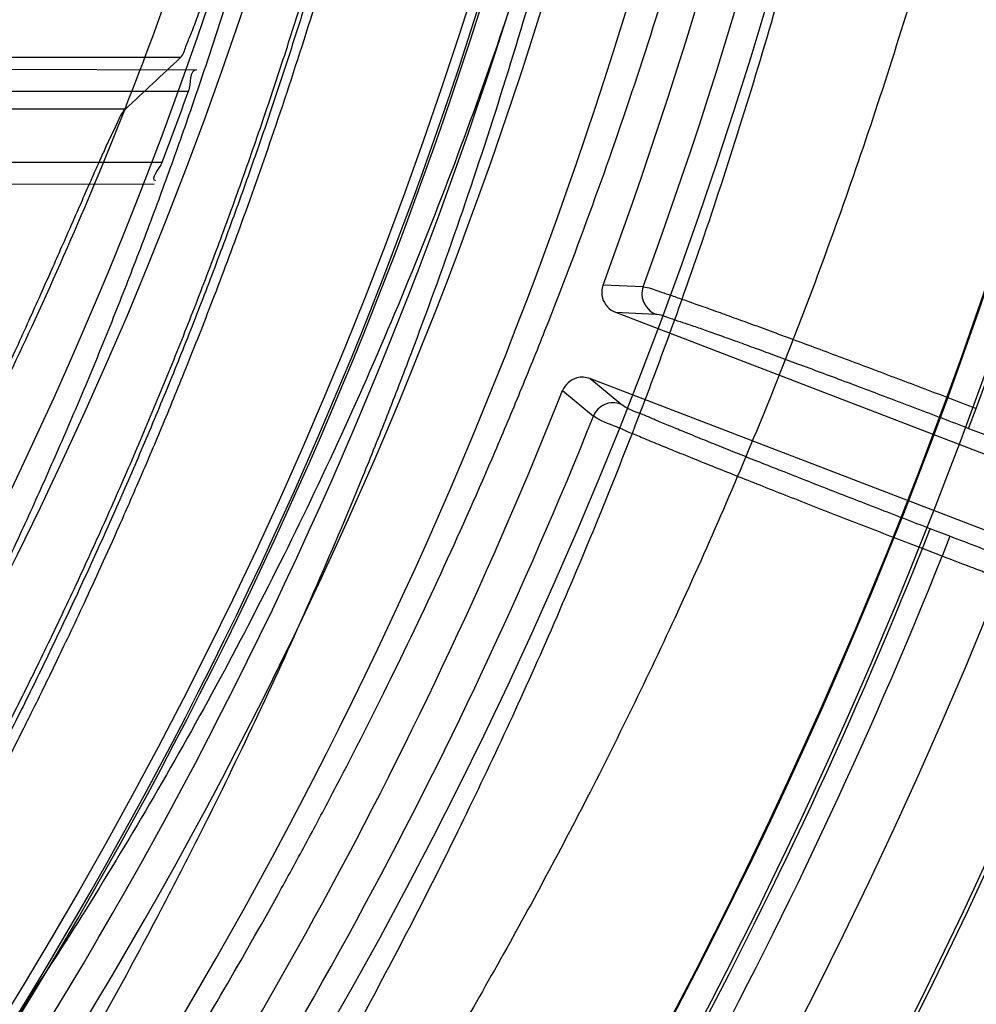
# Model space of a CAD drawing. Header units: millimetres. Extents: x 0 to 297, y 0 to 210.
# Tile 87 of 256: x 147.7783 to 147.8456, y 92.7098 to 92.7791. Entities that reach past the tile are written whole.
import ezdxf

# ---------------------------------------------------------------- set-up
doc = ezdxf.new("R2010")
doc.units = ezdxf.units.MM
doc.header["$LTSCALE"] = 16.335
doc.layers.get('0').update_dxf_attribs({"linetype": 'CONTINUOUS'})
for name, color, linetype in [('01_GLOBAL', 7, 'CONTINUOUS'), ('INTFCLR_1', 7, 'CONTINUOUS'), ('INTFCLR_144815', 7, 'CONTINUOUS')]:
    doc.layers.add(name, color=color, linetype=linetype)

msp = doc.modelspace()

# ---------------------------------------------------------------- linework, layer by layer
at = {"color": 7, "linetype": 'Continuous'}
msp.add_circle((148.2308034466, 92.1164639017), 1.9, dxfattribs=at)
at = {"color": 9, "linetype": 'Continuous'}
msp.add_arc((148.2308034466, 92.1164639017), 1.8756493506, 92.9674534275, 177.0325465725, dxfattribs=at)
at = {"layer": '01_GLOBAL', "color": 7, "linetype": 'Continuous'}
msp.add_circle((148.2308034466, 92.1164639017), 1.925, dxfattribs=at)
at = {"layer": 'INTFCLR_1', "color": 9, "linetype": 'Continuous'}
for p, q in [((147.7457520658, 92.7757656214), (147.7907252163, 92.7756086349)), ((147.7458847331, 92.7741036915), (147.7901661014, 92.7741036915)), ((147.7436930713, 92.76910369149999), (147.788314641, 92.76910369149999)), ((147.7420777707, 92.7674289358), (147.7877554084, 92.76758838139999))]:
    msp.add_line(p, q, dxfattribs=at)
at = {"layer": 'INTFCLR_1', "color": 6, "linetype": 'Continuous'}
for centre, radius, start, end in [((147.5056636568, 92.8766036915), 0.3017258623, 270, 90.00000002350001), ((147.5056636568, 92.8766036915), 0.2867456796, 270, 90.00000002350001), ((147.5056858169, 92.87660169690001), 0.3023819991, 339.1756644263, 340.1859514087)]:
    msp.add_arc(centre, radius, start, end, dxfattribs=at)
for points, knots in [([(147.7024190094, 93.0916036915), (147.7018087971, 93.0916036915), (147.7029114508, 93.08950324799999), (147.7038583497, 93.08834455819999), (147.7054058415, 93.0863113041), (147.7073153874, 93.0840115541), (147.7097564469, 93.0810765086), (147.7126098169, 93.0776680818), (147.7156703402, 93.073960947), (147.7186923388, 93.0702356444), (147.721505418, 93.0666872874), (147.7240879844, 93.06335701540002), (147.7264364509, 93.0602594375), (147.7285589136, 93.05739951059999), (147.7304701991, 93.0547707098), (147.7321890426, 93.05236174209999), (147.7337330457, 93.05015870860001), (147.7351142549, 93.0481557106), (147.7363481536, 93.04633959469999), (147.7374498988, 93.04469533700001), (147.7384368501, 93.0432038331), (147.7393145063, 93.04186262), (147.740301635, 93.0403384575), (147.7413416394, 93.03871140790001), (147.7424164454, 93.0370044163), (147.7434051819, 93.03541431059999), (147.7444675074, 93.0336832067), (147.7454727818, 93.0320194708), (147.7463989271, 93.0304656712), (147.7472040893, 93.0291000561), (147.7480924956, 93.0275744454), (147.7490691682, 93.0258742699), (147.7501439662, 93.02397450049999), (147.7513258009, 93.02184928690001), (147.7526254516, 93.0194658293), (147.7540567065, 93.016782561), (147.7556293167, 93.01375936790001), (147.7573520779, 93.0103498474), (147.7592357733, 93.0064972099), (147.7612959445, 93.00212210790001), (147.7635459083, 92.9971289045), (147.7659975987, 92.99139551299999), (147.7686600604, 92.9847751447), (147.771540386, 92.9770580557), (147.7745995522, 92.96806700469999), (147.7776353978, 92.9580497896), (147.7804347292, 92.9474285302), (147.7828479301, 92.9366846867), (147.7848548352, 92.9259114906), (147.7864550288, 92.91515159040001), (147.7876568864, 92.9044033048), (147.7884643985, 92.8936919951), (147.7888848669, 92.883007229), (147.788923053, 92.8723658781), (147.7885832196, 92.8617581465), (147.7878679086, 92.85118540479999), (147.7867790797, 92.8406561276), (147.7853146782, 92.8301491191), (147.7834744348, 92.81967840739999), (147.7812492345, 92.80922126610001), (147.7786373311, 92.7987909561), (147.7756726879, 92.7885321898), (147.7725298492, 92.77894344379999), (147.7694333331, 92.7704309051), (147.7665578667, 92.7631606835), (147.763914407, 92.756913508), (147.7614912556, 92.751504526), (147.7592772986, 92.74679278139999), (147.7572566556, 92.7426627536), (147.7554148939, 92.7390284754), (147.7537381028, 92.7358200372), (147.7522167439, 92.7329849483), (147.7508394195, 92.7304773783), (147.7495919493, 92.72825221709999), (147.7484619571, 92.7262722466), (147.7474378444, 92.724505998), (147.7465123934, 92.7229325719), (147.7456788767, 92.7215330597), (147.7447260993, 92.71995062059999), (147.7436842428, 92.71824390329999), (147.7424549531, 92.71626272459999), (147.7413949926, 92.7145809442), (147.7404087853, 92.71303704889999), (147.7395314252, 92.7116777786), (147.7385421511, 92.7101629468), (147.7374297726, 92.7084808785), (147.7361816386, 92.706620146), (147.7347816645, 92.7045655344), (147.7332139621, 92.7023025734), (147.7314607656, 92.69981828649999), (147.7295082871, 92.69710583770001), (147.7273377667, 92.6941536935), (147.7249300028, 92.69095159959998), (147.7222786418, 92.6875081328), (147.7193828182, 92.6838337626), (147.7162651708, 92.67997262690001), (147.7130841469, 92.6761093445), (147.7101062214, 92.67254834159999), (147.7075479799, 92.66947614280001), (147.7055504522, 92.6670757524), (147.7039276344, 92.6649548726), (147.7029496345, 92.6637602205), (147.7017963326, 92.66160369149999), (147.7024190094, 92.66160369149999)], [0, 0, 0, 0, 0.0038604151, 0.0075016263, 0.0124785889, 0.0188917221, 0.0268498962, 0.0364677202, 0.04706947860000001, 0.0572444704, 0.0668187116, 0.0757144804, 0.08390538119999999, 0.0914099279, 0.098245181, 0.1044667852, 0.1101313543, 0.1152642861, 0.1198589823, 0.1240215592, 0.1277856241, 0.1311734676, 0.1341617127, 0.1392736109, 0.1433897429, 0.1469230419, 0.1511192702, 0.1562389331, 0.1592204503, 0.1625628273, 0.1662680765, 0.1703891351, 0.1749670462, 0.1800766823, 0.185772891, 0.1921413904, 0.1993155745, 0.2073310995, 0.2163076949, 0.2264451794, 0.2379233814, 0.250953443, 0.2658909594, 0.2830621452, 0.3030578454, 0.3259639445, 0.3492662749, 0.372530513, 0.3956109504, 0.4185782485, 0.4413347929, 0.4640172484, 0.48651927, 0.5089682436, 0.5313242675, 0.553647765, 0.5759939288, 0.5982772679, 0.6207473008, 0.6432362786, 0.6658996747, 0.6887559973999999, 0.7107777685, 0.7297237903, 0.7460531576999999, 0.7602331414, 0.7726347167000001, 0.7835467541, 0.7931663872, 0.8017211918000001, 0.8093215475, 0.8160683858, 0.8220758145, 0.8274205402, 0.8322066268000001, 0.8364980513, 0.8403368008, 0.8437547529, 0.8468031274, 0.8520223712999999, 0.8564046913, 0.8615533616, 0.8645986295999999, 0.8679945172, 0.8717882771, 0.8760445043, 0.8807522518, 0.8859628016, 0.8917731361, 0.8981681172, 0.9051985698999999, 0.9129160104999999, 0.9213486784, 0.9305434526, 0.9404096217, 0.9509435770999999, 0.9619432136, 0.9720502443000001, 0.9803711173, 0.9870628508, 0.9922716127, 0.99606073, 1, 1, 1, 1]), ([(147.7024190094, 92.66160369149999), (147.7031143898, 92.66160369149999), (147.7043203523, 92.6624163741), (147.7061744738, 92.6635325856), (147.7083002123, 92.66507723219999), (147.710928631, 92.6670898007), (147.7140582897, 92.6696593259), (147.7175074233, 92.6726544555), (147.7210070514, 92.6758564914), (147.724310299, 92.6790215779), (147.7273371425, 92.6820373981), (147.7300923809, 92.6848835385), (147.7325889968, 92.6875456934), (147.7348455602, 92.6900206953), (147.7368773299, 92.69230773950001), (147.7387011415, 92.69440843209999), (147.7403405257, 92.6963368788), (147.7418089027, 92.69809721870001), (147.74312239, 92.69969855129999), (147.7442950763, 92.7011505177), (147.7453447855, 92.7024683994), (147.7462981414, 92.7036803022), (147.7472372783, 92.7048876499), (147.7482377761, 92.70618954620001), (147.7492999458, 92.7075906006), (147.7503509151, 92.70899661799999), (147.7513832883, 92.71039607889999), (147.7524574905, 92.7118722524), (147.7536466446, 92.7135309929), (147.7549757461, 92.71541616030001), (147.7564609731, 92.7175638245), (147.7581179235, 92.7200131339), (147.7599603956, 92.72280467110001), (147.7620026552, 92.725988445), (147.7642665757, 92.7296344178), (147.7667734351, 92.73382309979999), (147.7695429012, 92.73865281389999), (147.7725956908, 92.7442536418), (147.7759494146, 92.7507780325), (147.7796263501, 92.7584542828), (147.7835547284, 92.7673916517), (147.7874822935, 92.777309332), (147.7911546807, 92.7877658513), (147.7944163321, 92.7983650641), (147.7972390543, 92.8090034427), (147.7996322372, 92.81966957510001), (147.8015947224, 92.830307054), (147.8031423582, 92.84094476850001), (147.8042785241, 92.8515373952), (147.8050140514, 92.86210180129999), (147.805355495, 92.8726275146), (147.8053083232, 92.8831163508), (147.8048760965, 92.8935745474), (147.8040611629, 92.9039954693), (147.8028633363, 92.9143835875), (147.8012816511, 92.9247373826), (147.799316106, 92.935041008), (147.7969588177, 92.94531754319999), (147.7942058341, 92.9555541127), (147.7910435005, 92.9657625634), (147.7874805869, 92.97589100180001), (147.7836594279, 92.98555735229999), (147.7798256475, 92.9943126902), (147.7762354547, 93.0018480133), (147.7729615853, 93.0082575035), (147.7699846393, 93.0137592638), (147.767284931, 93.01850609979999), (147.7648405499, 93.0226260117), (147.7626315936, 93.0262165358), (147.7606351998, 93.029359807), (147.7588346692, 93.032115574), (147.7572125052, 93.0345383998), (147.7557564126, 93.0366668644), (147.7544486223, 93.0385420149), (147.7532796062, 93.0401903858), (147.7522307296, 93.04164776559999), (147.7512884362, 93.0429399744), (147.7503875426, 93.0441606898), (147.749451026, 93.0454152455), (147.7484191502, 93.0467800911), (147.7473563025, 93.048166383), (147.7462900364, 93.04953808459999), (147.7452102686, 93.0509094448), (147.7440251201, 93.0523937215), (147.7427013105, 93.0540257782), (147.7412185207, 93.05582248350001), (147.7395625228, 93.05779146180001), (147.7377136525, 93.05994306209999), (147.7356554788, 93.0622827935), (147.733366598, 93.0648176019), (147.7308303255, 93.0675463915), (147.7280323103, 93.07046241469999), (147.7249547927, 93.0735545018), (147.7215984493, 93.0767954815), (147.7180191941, 93.0800963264), (147.7144644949, 93.08320501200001), (147.7112102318, 93.085894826), (147.7084715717, 93.08800309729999), (147.7062664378, 93.089614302), (147.7043599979, 93.09076625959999), (147.7031273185, 93.0916036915), (147.7024190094, 93.0916036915)], [0, 0, 0, 0, 0.0042187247, 0.0081401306, 0.0133978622, 0.0200459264, 0.0282638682, 0.0379443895, 0.0477615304, 0.05703690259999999, 0.0656973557, 0.0736821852, 0.0810680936, 0.0878383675, 0.0940009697, 0.0996271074, 0.1047154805, 0.1093563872, 0.1135342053, 0.1172803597, 0.1206792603, 0.1237557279, 0.1266349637, 0.1299589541, 0.1337168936, 0.1373013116, 0.1406085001, 0.1442672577, 0.148377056, 0.1529904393, 0.1582606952, 0.164218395, 0.1709303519, 0.1785521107, 0.1871652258, 0.1969659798, 0.2081658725, 0.2209392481, 0.2356613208, 0.2526660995, 0.2725685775, 0.2948769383, 0.3173640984, 0.3397873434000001, 0.3621386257, 0.3841211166, 0.4060891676, 0.4277469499, 0.4493218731, 0.470705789, 0.4919793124, 0.5131981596, 0.5343255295, 0.5554668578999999, 0.5765984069, 0.5977513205, 0.6189954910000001, 0.6402209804, 0.6617015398, 0.6832900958, 0.7050415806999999, 0.7268239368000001, 0.7463339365, 0.7630160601, 0.7774553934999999, 0.7899931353, 0.8009638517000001, 0.8105830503, 0.8190545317, 0.8265380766, 0.8331730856, 0.8390248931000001, 0.8442268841, 0.8488182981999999, 0.8528943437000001, 0.8564866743, 0.8597116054, 0.8625968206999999, 0.8656908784, 0.8692094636, 0.8729771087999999, 0.8762884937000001, 0.879749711, 0.8835661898, 0.8878115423, 0.8924986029, 0.8976989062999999, 0.9034198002, 0.9097088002, 0.9166034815, 0.9241390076, 0.9323094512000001, 0.9411199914, 0.9506041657, 0.9606137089, 0.9706541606, 0.9792553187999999, 0.9862062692, 0.9916647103, 0.9957028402, 1, 1, 1, 1])]:
    msp.add_open_spline(points, degree=3, knots=knots, dxfattribs=at)
at = {"layer": 'INTFCLR_1', "color": 9, "linetype": 'Continuous'}
for points, knots in [([(147.6811764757, 92.6616036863), (147.6810781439, 92.6616036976), (147.6808373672, 92.6616511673), (147.6808497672, 92.6620839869), (147.6811074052, 92.66252928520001), (147.6815528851, 92.66319115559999), (147.6822318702, 92.6640149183), (147.6835407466, 92.6654986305), (147.6855593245, 92.6676144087), (147.6883533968, 92.67047263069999), (147.6928736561, 92.67507601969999), (147.6978811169, 92.68027873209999), (147.7024841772, 92.6852758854), (147.7049756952, 92.68805332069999), (147.7064519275, 92.6897231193), (147.7103658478, 92.69419510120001), (147.7171547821, 92.70234315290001), (147.7265732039, 92.71484082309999), (147.7342592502, 92.7262958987), (147.7391039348, 92.7342592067), (147.7413524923, 92.7381219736), (147.7428653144, 92.74076896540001), (147.7470335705, 92.74827048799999), (147.7534974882, 92.7611245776), (147.7597854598, 92.7761068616), (147.7637211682, 92.7870999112), (147.7655837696, 92.7927940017), (147.7666180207, 92.7961131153), (147.7691666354, 92.8045735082), (147.7729221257, 92.8193173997), (147.7759956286, 92.83708214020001), (147.7773158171, 92.8488648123), (147.7777944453, 92.8543974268), (147.7780778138, 92.8581145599), (147.7786975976, 92.86830028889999), (147.7788639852, 92.8849640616), (147.7776820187, 92.90156740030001), (147.7764527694, 92.9116340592), (147.7759502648, 92.9152888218), (147.7751474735, 92.9207210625), (147.7731505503, 92.93223826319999), (147.7691057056, 92.949481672), (147.7648598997, 92.9628870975), (147.7625223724, 92.96940981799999)], [0, 0, 0, 0, 0.0008731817, 0.001718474, 0.0032338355, 0.0055641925, 0.0087322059, 0.0127298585, 0.0231213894, 0.0346993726, 0.0482226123, 0.08041255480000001, 0.0988155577, 0.1085507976, 0.1135449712, 0.1186069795, 0.1613231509, 0.207686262, 0.2575123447, 0.2837454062, 0.2904461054, 0.2972015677, 0.3108182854, 0.366650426, 0.4248609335, 0.4549769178, 0.4703146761, 0.4780576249, 0.4858477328, 0.5487775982, 0.6130123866, 0.6457680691, 0.6540347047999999, 0.6623246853, 0.6788711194, 0.7446474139, 0.8101273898, 0.8265053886, 0.8346996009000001, 0.8428861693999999, 0.8752668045, 0.9384714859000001, 1, 1, 1, 1]), ([(147.7786398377, 92.7838190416), (147.7762971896, 92.77758353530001), (147.7712466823, 92.7655438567), (147.7639124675, 92.75115066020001), (147.7587756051, 92.74228519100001), (147.7563693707, 92.7383353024), (147.7547696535, 92.73576002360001), (147.7504343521, 92.7289779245), (147.743140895, 92.7185503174), (147.7329609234, 92.7058269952), (147.7242940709, 92.6962590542), (147.7182143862, 92.69012306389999), (147.7148397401, 92.68686264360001), (147.7101283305, 92.68243898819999), (147.704745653, 92.6777121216), (147.6987350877, 92.6728666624), (147.694713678, 92.66980354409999), (147.691566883, 92.667543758), (147.6892555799, 92.66597146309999), (147.6866540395, 92.6642566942), (147.6840672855, 92.6627785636), (147.6817988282, 92.66160361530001), (147.6811764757, 92.6616036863)], [0, 0, 0, 0, 0.1254392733, 0.2455954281, 0.3039386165, 0.3183545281, 0.3326935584, 0.3610298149, 0.4699340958, 0.5721292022, 0.6676979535, 0.7128867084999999, 0.7347758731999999, 0.7560605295, 0.8345894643, 0.86959304, 0.9014329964, 0.9297831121, 0.9425142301, 0.954114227, 0.9882800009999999, 1, 1, 1, 1])]:
    msp.add_open_spline(points, degree=3, knots=knots, dxfattribs=at)
at = {"layer": 'INTFCLR_1', "color": 6, "linetype": 'Continuous'}
for points in [[(147.7907252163, 92.7756086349), (147.7901900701, 92.77561050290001), (147.7903475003, 92.7746071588), (147.7901661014, 92.7741036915)], [(147.788314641, 92.76910369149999), (147.788153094, 92.7686789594), (147.7873824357, 92.7678253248), (147.7878368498, 92.767826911)]]:
    msp.add_open_spline(points, degree=3, dxfattribs=at)
at = {"layer": 'INTFCLR_144815', "color": 9, "linetype": 'Continuous'}
for p, q in [((147.7896034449, 92.77647198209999), (147.7736360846, 92.77647198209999)), ((147.7857226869, 92.7728453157), (147.7696580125, 92.7728453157)), ((147.8221563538, 92.7603329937), (147.8193371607, 92.76045996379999)), ((147.8202073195, 92.7585395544), (147.8230249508, 92.75841629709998)), ((147.8205918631, 92.75207788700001), (147.8184154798, 92.75387165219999)), ((147.8164838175, 92.7530267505), (147.8186638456, 92.7512346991)), ((147.8450703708, 92.75037023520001), (147.8456078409, 92.75177039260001)), ((147.8450703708, 92.75037023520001), (147.8464555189, 92.7498385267)), ((147.8418211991, 92.7419058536), (147.8423586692, 92.743306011)), ((147.8437438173, 92.7427743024), (147.8423586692, 92.743306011)), ((147.8437438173, 92.7427743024), (147.8432063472, 92.7413741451)), ((147.8432063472, 92.7413741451), (147.8418211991, 92.7419058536))]:
    msp.add_line(p, q, dxfattribs=at)
at = {"layer": 'INTFCLR_144815', "color": 6, "linetype": 'Continuous'}
for p, q in [((147.82020732, 92.7585395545), (147.870429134, 92.73926120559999)), ((147.8686372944, 92.7345933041), (147.8184154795, 92.75387165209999))]:
    msp.add_line(p, q, dxfattribs=at)
for radius in [0.3190566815, 0.3040475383]:
    msp.add_circle((147.5056636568, 92.8766036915), radius, dxfattribs=at)
for radius, start, end in [(0.4398395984, 313.9937911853, 154.5150993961), (0.3241269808, 308.490992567, 51.50900743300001), (0.3391361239, 316.9838592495, 43.0161407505), (0.3200091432, 313.9992414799, 46.00075850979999), (0.3344853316, 339.6819480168, 23.3180519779), (0.3599288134, 329.9999999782, 359.9999999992), (0.36, 329.9999999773, 360), (0.375, 330.0000000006, 360), (0.3752583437, 330.0000000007, 360), (0.3344853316, 324.681947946, 338.3180519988), (0.391278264, 324.5878227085, 338.4121772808)]:
    msp.add_arc((147.5056636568, 92.8766036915), radius, start, end, dxfattribs=at)
at = {"layer": 'INTFCLR_144815', "color": 9, "linetype": 'Continuous'}
for centre, radius, start, end in [((147.5056636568, 92.8766036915), 0.4080560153, 292.4997540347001, 54.0964566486), ((147.5056765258, 92.87660676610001), 0.3618850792, 311.2505121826, 48.7494878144), ((147.5056636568, 92.87660369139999), 0.3298406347, 314.0862202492, 45.9137797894), ((147.5056636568, 92.8766036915), 0.3219531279, 313.8592910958, 46.1407088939), ((147.5056636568, 92.8766036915), 0.3198467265, 314.0319604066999, 45.9680396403), ((147.5056636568, 92.8766036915), 0.3636235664, 339.8324937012, 23.1675062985), ((147.5056636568, 92.8766036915), 0.3621400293, 339.8359043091, 23.1640956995), ((147.5056636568, 92.8766036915), 0.3371742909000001, 339.8280604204, 23.1719395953), ((147.5056636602, 92.8766036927), 0.3681108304, 292.4997540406, 16.610836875), ((147.5056636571, 92.87660369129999), 0.3371742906, 324.8280604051, 338.1719396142), ((147.5056636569, 92.87660369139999), 0.3621400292, 324.835904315, 338.1640956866), ((147.5056636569, 92.87660369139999), 0.3636235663, 324.8324936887, 338.1675063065), ((147.5056636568, 92.8766036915), 0.3885893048, 324.7244769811, 338.2755229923)]:
    msp.add_arc(centre, radius, start, end, dxfattribs=at)
at = {"layer": 'INTFCLR_144815', "color": 6, "linetype": 'Continuous'}
msp.add_ellipse((147.5056636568, 93.31737993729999), major_axis=(0, 0.6615004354), ratio=0.7456587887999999, start_param=-2.5377874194, end_param=-2.5281979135, dxfattribs=at)
for points, knots in [([(147.7284687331, 92.65410377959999), (147.7281248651, 92.65411009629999), (147.7284667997, 92.6553861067), (147.7289335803, 92.6559818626), (147.7294381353, 92.656793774), (147.7299269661, 92.65749477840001), (147.7305020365, 92.6583039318), (147.731162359, 92.6592026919), (147.7319099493, 92.66020143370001), (147.7327456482, 92.66130133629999), (147.7336709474, 92.66250732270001), (147.7346879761, 92.6638247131), (147.7357985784, 92.6652591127), (147.7370029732, 92.6668144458), (147.7382990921, 92.66849222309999), (147.7396836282, 92.6702928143), (147.7411548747, 92.6722190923), (147.7427145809, 92.6742789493), (147.7443650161, 92.6764816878), (147.746103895, 92.67883130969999), (147.7479255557, 92.6813277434), (147.749823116, 92.6839695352), (147.7517910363, 92.68675738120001), (147.7538223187, 92.689690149), (147.7559091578, 92.6927656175), (147.7580430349, 92.6959804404), (147.760214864, 92.6993301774), (147.7624151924, 92.7028094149), (147.7646343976, 92.70641190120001), (147.7668628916, 92.71013072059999), (147.7690913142, 92.71395848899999), (147.7713106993, 92.7178875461), (147.7735126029, 92.7219101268), (147.7756891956, 92.72601851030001), (147.7778333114, 92.73020512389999), (147.7799384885, 92.73446266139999), (147.781998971, 92.73878415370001), (147.7840096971, 92.7431630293), (147.785966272, 92.7475931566), (147.7878649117, 92.7520688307), (147.7897023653, 92.75658470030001), (147.7914762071, 92.7611366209), (147.7931808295, 92.76571122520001), (147.7948144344, 92.7703031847), (147.7963777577, 92.7749136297), (147.7978725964, 92.77954824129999), (147.7992992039, 92.7842086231), (147.8006556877, 92.7888890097), (147.801941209, 92.79358669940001), (147.803154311, 92.79829575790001), (147.8042942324, 92.8030117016), (147.8053612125, 92.8077336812), (147.806355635, 92.81246156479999), (147.8072778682, 92.8171953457), (147.8081281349, 92.82193449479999), (147.8089065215, 92.8266777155), (147.8096131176, 92.831423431), (147.8102481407, 92.8361706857), (147.8108118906, 92.84091921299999), (147.8113046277, 92.8456686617), (147.8117265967, 92.8504187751), (147.8120780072, 92.8551692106), (147.8123590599, 92.8599199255), (147.812569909, 92.86467073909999), (147.8127106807, 92.8694216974), (147.8127814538, 92.87417265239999), (147.8127822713, 92.87892366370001), (147.8127131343, 92.88367460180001), (147.8125740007, 92.8884255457), (147.8123647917, 92.8931763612), (147.8120853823, 92.8979270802), (147.8117356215, 92.9026774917), (147.8113153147, 92.90742751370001), (147.8108242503, 92.91217686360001), (147.8102621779, 92.9169253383), (147.8096288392, 92.921672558), (147.8089239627, 92.9264180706), (147.8081472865, 92.93116125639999), (147.8072985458, 92.9359014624), (147.8063774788, 92.9406379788), (147.8053839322, 92.9453695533), (147.804317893, 92.950094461), (147.8031794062, 92.9548110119), (147.8019684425, 92.9595180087), (147.8006848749, 92.96421469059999), (147.7993287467, 92.9688997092), (147.7979004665, 92.97357066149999), (147.7964007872, 92.97822446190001), (147.7948306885, 92.98285783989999), (147.7931912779, 92.987467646), (147.7914839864, 92.9920503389), (147.7897106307, 92.9966019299), (147.7878734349, 93.00111803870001), (147.7859750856, 93.0055938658), (147.7840187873, 93.01002417), (147.7820083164, 93.01440325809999), (147.7799480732, 93.0187249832), (147.7778431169, 93.02298277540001), (147.7756991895, 93.02716968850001), (147.773522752, 93.0312784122), (147.7713209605, 93.0353013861), (147.7691016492, 93.0392308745), (147.7668732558, 93.0430591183), (147.7646447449, 93.04677845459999), (147.7624254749, 93.0503814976), (147.7602250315, 93.0538613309), (147.7580530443, 93.0572116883), (147.7559189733, 93.0604271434), (147.7538319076, 93.0635032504), (147.7518003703, 93.06643665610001), (147.7498321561, 93.0692251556), (147.7479341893, 93.0718677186), (147.7461124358, 93.07436445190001), (147.7443718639, 93.076716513), (147.7427164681, 93.07892596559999), (147.7411492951, 93.0809956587), (147.7396725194, 93.0829290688), (147.7382875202, 93.0847301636), (147.7369950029, 93.086403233), (147.7357951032, 93.08795275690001), (147.7346874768, 93.08938331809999), (147.7336714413, 93.09069941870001), (147.7327460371, 93.0919055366), (147.7319101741, 93.0930056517), (147.7311625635, 93.0940044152), (147.7305021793, 93.0949032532), (147.72992705, 93.09571248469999), (147.7294381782, 93.0964135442), (147.7289336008, 93.0972254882), (147.7284668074, 93.0978212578), (147.728124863, 93.0990972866), (147.7284687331, 93.0991036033)], [0, 0, 0, 0, 0.0021236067, 0.0044659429, 0.005996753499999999, 0.007775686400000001, 0.0098091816, 0.0121043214, 0.0146687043, 0.0175100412, 0.0206343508, 0.0240542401, 0.0277864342, 0.0318356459, 0.0362005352, 0.040877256, 0.0458603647, 0.0511668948, 0.0568307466, 0.06285557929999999, 0.0692156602, 0.07591263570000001, 0.0829392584, 0.09028590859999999, 0.0979403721, 0.1058876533, 0.114110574, 0.1225900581, 0.1313055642, 0.140235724, 0.1493588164, 0.1586532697, 0.1680981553, 0.1776734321, 0.1873601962, 0.1971407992, 0.2069991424, 0.2169205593, 0.2268918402, 0.236901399, 0.2469387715, 0.256994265, 0.2670652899, 0.2770813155, 0.2870874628, 0.2971238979, 0.3071487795, 0.3171804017, 0.3272115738, 0.3372204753, 0.347205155, 0.3571681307, 0.3671107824, 0.3770356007, 0.3869457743, 0.396839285, 0.4067137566, 0.4165706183, 0.4264117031, 0.436238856, 0.4460529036, 0.4558561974, 0.465649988, 0.4754369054, 0.4852183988, 0.4949970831, 0.5047743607, 0.514552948, 0.5243342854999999, 0.5341210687, 0.5439147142, 0.5537177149, 0.5635313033, 0.5733577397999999, 0.5831983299, 0.5930548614, 0.6029285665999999, 0.6128203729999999, 0.6227310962, 0.6326618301, 0.642613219, 0.6525827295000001, 0.6625684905, 0.6725713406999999, 0.6825918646, 0.692631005, 0.7026858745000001, 0.7127502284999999, 0.7228203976, 0.7328919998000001, 0.7429592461, 0.7530154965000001, 0.7630529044, 0.7730624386, 0.783033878, 0.7929554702, 0.8028140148, 0.8125949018, 0.8222819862, 0.8318577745, 0.8413032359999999, 0.8505983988, 0.8597223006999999, 0.868653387, 0.8773699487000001, 0.8858505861, 0.894074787, 0.9020233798, 0.9096791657, 0.9170272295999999, 0.9240552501, 0.9307537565, 0.9371162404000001, 0.9431389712, 0.9488208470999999, 0.9541629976, 0.959168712, 0.963842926, 0.9681919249, 0.9722229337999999, 0.9759438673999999, 0.9793632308, 0.9824892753, 0.9853304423, 0.9878949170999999, 0.9901903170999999, 0.992224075, 0.994003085, 0.9955339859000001, 0.9978763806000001, 1, 1, 1, 1]), ([(147.7357237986, 93.0916036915), (147.7353758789, 93.0916036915), (147.7356994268, 93.09031299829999), (147.7361425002, 93.0896962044), (147.7366231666, 93.08886737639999), (147.7370888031, 93.0881506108), (147.737636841, 93.0873240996), (147.7382660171, 93.08640637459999), (147.7389780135, 93.08538740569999), (147.7397734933, 93.08426604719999), (147.740653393, 93.08303795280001), (147.7416183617, 93.0816995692), (147.742668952, 93.0802468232), (147.7438053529, 93.07867577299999), (147.7450274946, 93.076982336), (147.7463347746, 93.0751626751), (147.7477261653, 93.0732130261), (147.7491999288, 93.0711300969), (147.7507536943, 93.06891097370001), (147.7523842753, 93.0665534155), (147.7540876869, 93.06405588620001), (147.755859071, 93.0614177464), (147.7576927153, 93.05863933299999), (147.7595821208, 93.05572198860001), (147.7615200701, 93.0526681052), (147.7634987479, 93.04948109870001), (147.7655098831, 93.0461653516), (147.7675449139, 93.0427261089), (147.7695951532, 93.0391693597), (147.7716519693, 93.0355016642), (147.7737069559, 93.0317299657), (147.7757520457, 93.0278614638), (147.7777796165, 93.02390347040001), (147.7797825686, 93.0198632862), (147.7817543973, 93.01574804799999), (147.783689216, 93.01156464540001), (147.785581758, 93.0073196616), (147.7874273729, 93.0030193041), (147.7892219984, 92.99866937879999), (147.7909621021, 92.9942753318), (147.7926447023, 92.9898420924), (147.7942672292, 92.9853743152), (147.7958276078, 92.98087605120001), (147.7973240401, 92.9763512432), (147.7987551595, 92.9718031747), (147.8001197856, 92.9672351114), (147.8014170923, 92.9626496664), (147.8026463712, 92.958049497), (147.8038071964, 92.9534366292), (147.8048992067, 92.948813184), (147.8059222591, 92.944180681), (147.8068762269, 92.9395408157), (147.8077611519, 92.9348946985), (147.8085770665, 92.9302436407), (147.8093241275, 92.92558837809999), (147.8100024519, 92.92092994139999), (147.8106122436, 92.91626881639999), (147.8111536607, 92.9116057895), (147.8116269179, 92.90694109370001), (147.812032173, 92.9022753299), (147.8123696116, 92.897608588), (147.8126393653, 92.8929413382), (147.8128415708, 92.8882735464), (147.8129763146, 92.88360558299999), (147.8130436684, 92.8789373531), (147.8130436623, 92.8742691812), (147.8129762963, 92.8696009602), (147.8128415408, 92.8649330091), (147.812639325, 92.8602652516), (147.8123695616, 92.85559802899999), (147.8120321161, 92.85093134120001), (147.8116268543, 92.84626561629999), (147.8111535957, 92.84160099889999), (147.8106121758, 92.8369380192), (147.8100023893, 92.8322769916), (147.809324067, 92.8276186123), (147.8085770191, 92.82296346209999), (147.8077611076, 92.8183124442), (147.8068762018, 92.81366644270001), (147.8059222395, 92.80902661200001), (147.8048992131, 92.8043942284), (147.8038072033, 92.79977078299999), (147.8026464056, 92.79515801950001), (147.8014171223, 92.79055782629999), (147.8001198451, 92.7859724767), (147.7987552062, 92.7814043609), (147.7973241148, 92.7768563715), (147.7958276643, 92.77233149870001), (147.7942673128, 92.76783330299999), (147.7926447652, 92.76336546), (147.7909621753, 92.7589322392), (147.7892220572, 92.7545381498), (147.7874274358, 92.7501882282), (147.7855818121, 92.7458878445), (147.7836892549, 92.7416428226), (147.7817544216, 92.73745938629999), (147.7797825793, 92.7333441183), (147.7777796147, 92.7293039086), (147.7757520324, 92.7253458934), (147.7737069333, 92.7214773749), (147.7716519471, 92.71770567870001), (147.7695951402, 92.7140380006), (147.7675449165, 92.7104812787), (147.7655099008, 92.70704206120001), (147.763498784, 92.7037263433), (147.7615201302, 92.7005393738), (147.7595822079, 92.69748553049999), (147.7576928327, 92.6945682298), (147.7558592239, 92.6917898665), (147.7540878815, 92.68915178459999), (147.7523844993, 92.6866542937), (147.7507539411, 92.684296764), (147.7492001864, 92.68207765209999), (147.7477264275, 92.6799947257), (147.7463350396, 92.67804507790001), (147.7450277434, 92.6762253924), (147.7438055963, 92.6745319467), (147.7426691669, 92.6729608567), (147.7416185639, 92.67150809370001), (147.7406535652, 92.67016966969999), (147.7397736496, 92.6689415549), (147.7389781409, 92.6678201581), (147.7382661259, 92.6668011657), (147.7376369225, 92.6658834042), (147.7370888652, 92.6650568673), (147.7366232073, 92.664340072), (147.7361425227, 92.6635112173), (147.735699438, 92.66289440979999), (147.7353758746, 92.66160369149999), (147.7357237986, 92.66160369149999)], [0, 0, 0, 0, 0.0022415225, 0.0046949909, 0.0062948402, 0.0081515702, 0.0102713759, 0.0126610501, 0.0153273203, 0.0182777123, 0.0215194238, 0.0250604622, 0.0289080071, 0.0330699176, 0.0375525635, 0.0423627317, 0.0475050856, 0.0529841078, 0.05880161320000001, 0.0649581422, 0.07145189, 0.07827835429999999, 0.08543053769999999, 0.0928988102, 0.1006709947, 0.1087324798, 0.1170666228, 0.1256550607, 0.1344781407, 0.1435153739, 0.1527460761, 0.1621498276, 0.1717063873, 0.1813963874, 0.1912015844, 0.2011049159, 0.2110906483, 0.2211444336, 0.2312534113, 0.241406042, 0.2515916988, 0.2618021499, 0.2720286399, 0.2822654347, 0.2925056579, 0.3027455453, 0.312979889, 0.3232065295, 0.3334216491, 0.3436244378, 0.3538122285, 0.3639852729, 0.3741416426, 0.3842825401, 0.3944068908, 0.4045165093, 0.4146106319, 0.4246916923, 0.4347594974, 0.444816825, 0.4548636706, 0.4649030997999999, 0.474935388, 0.4849637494, 0.494988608, 0.5050132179, 0.5150380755, 0.5250663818, 0.5350986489, 0.5451379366, 0.5551847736, 0.565241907, 0.5753096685, 0.5853904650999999, 0.5954845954, 0.6055938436, 0.615718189, 0.6258587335, 0.636015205, 0.6461877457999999, 0.6563757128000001, 0.6665780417, 0.6767934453, 0.6870195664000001, 0.6972543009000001, 0.7074936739, 0.7177343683, 0.7279706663, 0.7381976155, 0.7484076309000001, 0.7585937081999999, 0.7687462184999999, 0.7788551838, 0.7889090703, 0.7988948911, 0.808798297, 0.8186035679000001, 0.82829363, 0.8378502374, 0.8472540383, 0.8564847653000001, 0.8655219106, 0.8743449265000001, 0.8829333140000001, 0.8912673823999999, 0.8993287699, 0.9071008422, 0.9145690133, 0.9217210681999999, 0.9285473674, 0.9350409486, 0.9411974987, 0.9470149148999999, 0.9524939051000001, 0.9576363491, 0.9624464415, 0.9669292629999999, 0.9710911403, 0.9749388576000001, 0.9784798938, 0.9817217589, 0.9846721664, 0.9873385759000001, 0.9897282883, 0.9918482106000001, 0.9937049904, 0.9953049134, 0.9977584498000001, 1, 1, 1, 1]), ([(147.7930286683, 92.8766036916), (147.7930286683, 92.87365185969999), (147.7929418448, 92.8677449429), (147.7925510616, 92.8588860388), (147.7918988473, 92.850026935), (147.7909832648, 92.8411683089), (147.7898024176, 92.8323115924), (147.7883542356, 92.823459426), (147.78663577, 92.8146158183), (147.7846446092, 92.8057865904), (147.7823800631, 92.7969797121), (147.7798403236, 92.7882070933), (147.7770278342, 92.7794826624), (147.7739451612, 92.7708246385), (147.7706006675, 92.76225608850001), (147.7670056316, 92.7538045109), (147.7631791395, 92.74550420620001), (147.7591475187, 92.7373952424), (147.7549462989, 92.7295251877), (147.7506219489, 92.72194611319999), (147.7462311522, 92.7147136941), (147.7418401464, 92.70788457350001), (147.7375209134, 92.7015108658), (147.7333466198, 92.6956354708), (147.7293849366, 92.6902872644), (147.7256928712, 92.6854776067), (147.7223132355, 92.681202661), (147.719272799, 92.6774445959), (147.7165878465, 92.6741754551), (147.7142575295, 92.6713602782), (147.7122827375, 92.6689721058), (147.7106428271, 92.6669506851), (147.7093543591, 92.6653473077), (147.7083339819, 92.66391942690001), (147.7076676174, 92.6630872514), (147.7070414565, 92.66160369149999), (147.7074681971, 92.66160369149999)], [0, 0, 0, 0, 0.0374136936, 0.0748639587, 0.1123780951, 0.1499879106, 0.1877264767, 0.2256114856, 0.2636616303, 0.3018965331, 0.3403130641, 0.3789003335, 0.4176356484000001, 0.4564792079, 0.4953691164, 0.5342020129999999, 0.5728718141, 0.611197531, 0.6489667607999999, 0.6859303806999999, 0.721782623, 0.7561939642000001, 0.788825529, 0.8193610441, 0.8475376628, 0.8731799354, 0.8962089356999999, 0.9166076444, 0.9344457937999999, 0.9498358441, 0.9629038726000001, 0.9737937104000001, 0.9826269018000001, 0.9895233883, 0.9945911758, 1, 1, 1, 1]), ([(147.7213403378, 92.65410377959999), (147.7210071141, 92.6541098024), (147.7213359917, 92.6553531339), (147.7218077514, 92.6559237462), (147.7223120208, 92.6567115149), (147.7228022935, 92.6573910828), (147.7233789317, 92.65817632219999), (147.7240414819, 92.6590487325), (147.7247918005, 92.66001853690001), (147.7256308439, 92.66108688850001), (147.7265597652, 92.66225816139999), (147.7275795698, 92.6635360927), (147.7286913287, 92.6649251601), (147.7298959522, 92.66642999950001), (147.7311942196, 92.66805558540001), (147.7325865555, 92.6698069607), (147.7340730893, 92.6716893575), (147.7356532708, 92.6737077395), (147.7373256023, 92.6758664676), (147.7390872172, 92.67816872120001), (147.7409338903, 92.6806164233), (147.7428603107, 92.6832104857), (147.7448603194, 92.685951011), (147.7469269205, 92.68883718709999), (147.7490522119, 92.6918670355), (147.7512274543, 92.6950373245), (147.7534432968, 92.69834369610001), (147.755689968, 92.7017807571), (147.7579575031, 92.70534224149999), (147.760235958, 92.7090211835), (147.7625156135, 92.7128101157), (147.7647871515, 92.71670126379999), (147.7670417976, 92.7206867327), (147.769271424, 92.7247586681), (147.771468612, 92.72890938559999), (147.7736266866, 92.73313148), (147.7757397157, 92.7374178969), (147.7778024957, 92.7417619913), (147.7798105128, 92.7461575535), (147.7817598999, 92.7505988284), (147.783647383, 92.7550805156), (147.7854702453, 92.7595978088), (147.7872262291, 92.76414628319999), (147.7889135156, 92.76872195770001), (147.7905306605, 92.7733212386), (147.7920765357, 92.7779408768), (147.7935503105, 92.78257800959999), (147.7949513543, 92.7872299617), (147.7962792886, 92.79189450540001), (147.7975338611, 92.7965695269), (147.7987150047, 92.8012533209), (147.7998227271, 92.8059442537), (147.8008571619, 92.8106410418), (147.8018184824, 92.8153424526), (147.8027069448, 92.8200475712), (147.8035228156, 92.8247555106), (147.8042664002, 92.82946561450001), (147.8049379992, 92.8341772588), (147.8055379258, 92.83889001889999), (147.8060664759, 92.8436035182), (147.8065239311, 92.84831749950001), (147.8069105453, 92.8530317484), (147.8072265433, 92.85774612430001), (147.8074721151, 92.8624605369), (147.8076474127, 92.8671749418), (147.8077525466, 92.87188931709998), (147.8077759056, 92.8750323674), (147.8077759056, 92.87660369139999)], [0, 0, 0, 0, 0.0040984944, 0.008657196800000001, 0.0116427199, 0.0151159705, 0.0190904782, 0.0235807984, 0.0286007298, 0.0341649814, 0.0402875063, 0.046984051, 0.05427110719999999, 0.0621670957, 0.0706888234, 0.0798547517, 0.0896814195, 0.1001853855, 0.1113776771, 0.1232622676, 0.1358345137, 0.1490837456, 0.1629968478, 0.1775559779, 0.1927364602, 0.2085082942, 0.2248364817, 0.2416821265, 0.2590032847, 0.276756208, 0.2948964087, 0.3133796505, 0.3321629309, 0.351205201, 0.3704678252, 0.3899149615, 0.4095138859, 0.4292348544, 0.4490512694, 0.4689395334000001, 0.4888788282, 0.5088510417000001, 0.5288411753, 0.5488351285, 0.5688220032, 0.588792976, 0.6087392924, 0.6286557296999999, 0.648536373, 0.6683785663, 0.6881787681, 0.7079363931, 0.7276497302, 0.747319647, 0.7669461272, 0.7865313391, 0.8060763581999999, 0.8255838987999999, 0.8450563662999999, 0.8644971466, 0.8839093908, 0.9032968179, 0.9226632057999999, 0.9420124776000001, 0.9613488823, 0.9806766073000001, 1, 1, 1, 1]), ([(147.7410646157, 92.6666953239), (147.7404495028, 92.6667060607), (147.7414902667, 92.6687506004), (147.7422383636, 92.669998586), (147.7435068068, 92.67199377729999), (147.7450324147, 92.67425719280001), (147.7469644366, 92.6770809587), (147.749250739, 92.6803970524), (147.7518249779, 92.6841593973), (147.7544960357, 92.6881195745), (147.7570670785, 92.6920129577), (147.7594260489, 92.69565973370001), (147.7615657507, 92.6990429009), (147.7634969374, 92.7021624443), (147.7652378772, 92.7050307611), (147.7667974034, 92.7076504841), (147.7681918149, 92.7100343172), (147.7694356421, 92.71219608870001), (147.770554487, 92.71417062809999), (147.7716380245, 92.71610900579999), (147.7727354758, 92.71810146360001), (147.7738302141, 92.72012141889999), (147.7748430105, 92.7220188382), (147.7757359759, 92.7237158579), (147.7765233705, 92.7252307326), (147.7772180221, 92.72658178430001), (147.7778635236, 92.7278499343), (147.7785130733, 92.7291394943), (147.7792189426, 92.7305559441), (147.7799993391, 92.73214104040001), (147.7808643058, 92.73392194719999), (147.781823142, 92.7359274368), (147.7828847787, 92.7381880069), (147.7840568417, 92.7407345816), (147.7853513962, 92.7436131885), (147.7867767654, 92.7468694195), (147.7883442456, 92.7505617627), (147.7900690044, 92.7547703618), (147.7919653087, 92.7595946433), (147.7940438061, 92.7651545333), (147.7963075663, 92.77157823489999), (147.7987602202, 92.779058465), (147.801338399, 92.78766065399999), (147.8038697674, 92.79709545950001), (147.8061867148, 92.8069390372), (147.8081973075, 92.8168443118), (147.8098957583, 92.8267823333), (147.8112827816, 92.83673854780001), (147.8123599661, 92.8467181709), (147.8131265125, 92.85669328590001), (147.813584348, 92.86665864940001), (147.8136860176, 92.8732924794), (147.8136860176, 92.87660369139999)], [0, 0, 0, 0, 0.0081673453, 0.0154284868, 0.025145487, 0.0374546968, 0.0524606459, 0.0702814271, 0.0910268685, 0.1129482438, 0.1337055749, 0.1529641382, 0.1706077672, 0.186847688, 0.2016713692, 0.2151515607, 0.2273221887, 0.2383348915, 0.2482619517, 0.2574513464, 0.2678158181, 0.2784602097, 0.2879526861, 0.2963692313, 0.3039179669, 0.3106181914, 0.316537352, 0.3228091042, 0.3297871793, 0.3375473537, 0.3462645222, 0.3560710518, 0.3670580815, 0.3794198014, 0.3932872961, 0.4089598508, 0.4266081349, 0.4465389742, 0.4693403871, 0.4954216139, 0.5253358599, 0.5597543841, 0.5999196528, 0.6445403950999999, 0.6894180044, 0.7341505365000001, 0.7787008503, 0.8232446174, 0.8675822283, 0.911936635, 0.9560410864, 1, 1, 1, 1]), ([(147.8284438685, 92.8766036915), (147.8284438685, 92.87331672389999), (147.8283379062, 92.8667352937), (147.8278604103, 92.8568643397), (147.8270625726, 92.84699248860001), (147.8259426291, 92.8371269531), (147.8244981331, 92.8272723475), (147.822726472, 92.81743526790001), (147.8206252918, 92.8076250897), (147.8181931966, 92.79785488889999), (147.8154305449, 92.78814219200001), (147.8123404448, 92.7785095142), (147.8089300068, 92.768985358), (147.8052119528, 92.75960503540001), (147.8012063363, 92.7504113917), (147.7969425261, 92.7414551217), (147.7924608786, 92.73279440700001), (147.7878141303, 92.7244937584), (147.783067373, 92.7166210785), (147.7782964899, 92.7092436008), (147.7735843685, 92.702422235), (147.7690150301, 92.696205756), (147.76466726, 92.69062626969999), (147.7606082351, 92.68569651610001), (147.7568899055, 92.6814113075), (147.7535474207, 92.6777488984), (147.7506009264, 92.6746811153), (147.7480577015, 92.67216286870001), (147.7459178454, 92.6701807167), (147.7441724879, 92.668633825), (147.7426557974, 92.6675345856), (147.7416594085, 92.6666849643), (147.7410646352, 92.6666953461)], [0, 0, 0, 0, 0.0421285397, 0.08434683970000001, 0.1266414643, 0.1690446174, 0.2115817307, 0.2542734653, 0.2971305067, 0.3401457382, 0.3832945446, 0.4265305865, 0.4697791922, 0.5129300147, 0.5558322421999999, 0.5982870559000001, 0.6400420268, 0.6807938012, 0.7201892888, 0.7578469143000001, 0.7933806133, 0.8264335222, 0.8567170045, 0.8840287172, 0.9082689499, 0.9294277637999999, 0.9475672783, 0.9627965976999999, 0.9752495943, 0.9850650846, 0.9923757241, 1, 1, 1, 1]), ([(147.7896034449, 92.77647198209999), (147.7898156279, 92.77667230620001), (147.7899705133, 92.7772899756), (147.790379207, 92.77817869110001), (147.7907783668, 92.77927916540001), (147.7912224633, 92.7804865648), (147.7915936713, 92.7815552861), (147.7918972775, 92.7824481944), (147.7921446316, 92.7831913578), (147.7923133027, 92.7837073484), (147.7923954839, 92.78396170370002)], [0, 0, 0, 0, 0.1094306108, 0.2230668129, 0.3723575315, 0.5460542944, 0.7062836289, 0.7964219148, 0.8997590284, 1, 1, 1, 1]), ([(147.7857226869, 92.7728453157), (147.7854426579, 92.7725862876), (147.7851033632, 92.7717187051), (147.7845504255, 92.7706464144), (147.7840511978, 92.7695238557), (147.7835857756, 92.76848579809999), (147.7830737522, 92.7673242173), (147.7825117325, 92.7660454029), (147.7818945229, 92.76463847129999), (147.781225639, 92.7631172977), (147.7805037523, 92.7614840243), (147.7797353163, 92.7597572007), (147.77891496, 92.75792882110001), (147.7780481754, 92.75601654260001), (147.7771387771, 92.75403308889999), (147.7761989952, 92.7520072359), (147.7752316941, 92.74995000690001), (147.7745773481, 92.7485748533), (147.7742441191, 92.7478795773)], [0, 0, 0, 0, 0.041635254, 0.0973686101, 0.133474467, 0.1753413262, 0.2216406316, 0.2719950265, 0.3278152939, 0.3893267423, 0.4533698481, 0.5227181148, 0.5956235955, 0.6720985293, 0.7518775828, 0.8337810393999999, 0.9158469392, 1, 1, 1, 1]), ([(147.8193371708, 92.7604599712), (147.8192306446, 92.76017226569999), (147.8191819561, 92.7593620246), (147.8197865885, 92.7587010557), (147.82020732, 92.7585395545)], [0, 0, 0, 0, 0.4050309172, 1, 1, 1, 1]), ([(147.8221563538, 92.7603329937), (147.8220898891, 92.7601515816), (147.8219530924, 92.7594046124), (147.8225112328, 92.7586140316), (147.8230249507, 92.75841629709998)], [0, 0, 0, 0, 0.2598007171, 1, 1, 1, 1]), ([(147.8221563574, 92.7603330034), (147.822539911, 92.76030915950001), (147.8231327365, 92.7600473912), (147.8240166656, 92.75977433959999), (147.8248626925, 92.7594770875), (147.8258543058, 92.7591311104), (147.8269854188, 92.75872743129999), (147.8282492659, 92.75827216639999), (147.8296334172, 92.7577684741), (147.8311267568, 92.75722063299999), (147.8327192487, 92.7566324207), (147.834402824, 92.75600689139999), (147.8361634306, 92.7553492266), (147.8379831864, 92.7546659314), (147.8398474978, 92.7539624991), (147.8417429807, 92.7532443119), (147.8436673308, 92.7525122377), (147.8449575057, 92.7520193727), (147.8456078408, 92.7517703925)], [0, 0, 0, 0, 0.0461699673, 0.0757029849, 0.1116350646, 0.1537478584, 0.2019338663, 0.2559061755, 0.315145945, 0.378895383, 0.447011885, 0.5191055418, 0.5946741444, 0.6728108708, 0.7526394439, 0.8340702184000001, 0.9163368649, 1, 1, 1, 1]), ([(147.8184154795, 92.75387165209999), (147.8181285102, 92.753981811), (147.8173190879, 92.7540408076), (147.816650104, 92.75344497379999), (147.816483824, 92.7530267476)], [0, 0, 0, 0, 0.4058144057, 1, 1, 1, 1]), ([(147.8205918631, 92.75207788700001), (147.8202380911, 92.75221331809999), (147.8193892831, 92.75220207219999), (147.8188051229, 92.75158652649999), (147.8186638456, 92.7512346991)], [0, 0, 0, 0, 0.4997862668, 1, 1, 1, 1]), ([(147.8418211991, 92.7419058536), (147.8411604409, 92.7421601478), (147.839839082, 92.7426698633), (147.8378649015, 92.7434345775), (147.8359117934, 92.7441942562), (147.8340073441, 92.7449381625), (147.8321719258, 92.7456586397), (147.830417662, 92.7463507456), (147.8287484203, 92.74701274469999), (147.8271729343, 92.74764118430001), (147.8257076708, 92.7482294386), (147.8243632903, 92.7487737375), (147.8231463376, 92.7492699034), (147.8220632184, 92.7497192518), (147.8211170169, 92.7501080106), (147.8200061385, 92.75061053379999), (147.8191298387, 92.75086515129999), (147.8186638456, 92.7512346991)], [0, 0, 0, 0, 0.08506233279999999, 0.1701556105, 0.2543589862, 0.3368422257, 0.4158003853, 0.4912546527, 0.5634167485, 0.6315454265, 0.6950435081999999, 0.7531148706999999, 0.8058061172, 0.8529208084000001, 0.894052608, 0.9285455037, 1, 1, 1, 1])]:
    msp.add_open_spline(points, degree=3, knots=knots, dxfattribs=at)
at = {"layer": 'INTFCLR_144815', "color": 9, "linetype": 'Continuous'}
for points, knots in [([(147.7783543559, 93.0905273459), (147.7794180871, 93.08913319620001), (147.780862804, 93.0872443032), (147.7826975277, 93.08482181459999), (147.7843230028, 93.08266255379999), (147.7874700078, 93.0784334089), (147.7922950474, 93.0717454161), (147.7984337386, 93.0627622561), (147.8037466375, 93.0544509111), (147.8075445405, 93.0481567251), (147.8097868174, 93.04432130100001), (147.8132667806, 93.03823567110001), (147.8184450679, 93.02862941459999), (147.8250329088, 93.01506441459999), (147.8296659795, 93.0043101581), (147.8326394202, 92.9968042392), (147.8346311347, 92.9915904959), (147.8380120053, 92.9822177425), (147.8424099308, 92.9683881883), (147.8469134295, 92.9511349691), (147.84963434, 92.93776458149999), (147.8511659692, 92.9286111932), (147.8521196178, 92.9223648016), (147.8531492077, 92.91448372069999), (147.8539527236, 92.9065478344), (147.8544584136, 92.90016138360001), (147.855075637, 92.8905885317), (147.8554767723, 92.8762444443), (147.8549005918, 92.8571598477), (147.8536423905, 92.8429180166), (147.8524631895, 92.8334756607), (147.8515938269, 92.8272460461), (147.849874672, 92.8165952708), (147.8468444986, 92.80178550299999), (147.842353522, 92.78462890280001), (147.8379646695, 92.7708504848), (147.83482291, 92.7621510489), (147.8333339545, 92.7582213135), (147.8323398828, 92.75564582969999), (147.829626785, 92.7488038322), (147.8250011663, 92.73807492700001), (147.8184267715, 92.7245433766), (147.8127290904, 92.71397508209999), (147.8086779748, 92.7069682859), (147.8064022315, 92.7031575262), (147.8031576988, 92.6978351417), (147.798433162, 92.69044404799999), (147.7922890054, 92.6814532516), (147.7874604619, 92.6747609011), (147.7843122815, 92.6705304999), (147.7826881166, 92.66837311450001), (147.7808572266, 92.66595578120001), (147.7794159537, 92.6640714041), (147.7783544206, 92.66268012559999)], [0, 0, 0, 0, 0.0113523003, 0.0153945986, 0.0196724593, 0.0288485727, 0.04952051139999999, 0.0730548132, 0.0992747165, 0.1133659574, 0.1206417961, 0.1280352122, 0.1587481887, 0.1912667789, 0.2256293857, 0.2345212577, 0.2435306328, 0.2617592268, 0.2990180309, 0.3374305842, 0.3771409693, 0.3872950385, 0.3975091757, 0.4180450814, 0.4387403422, 0.4491382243, 0.4595166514, 0.5008391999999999, 0.5419727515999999, 0.5830556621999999, 0.5933356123, 0.6035730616, 0.6237732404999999, 0.6631691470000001, 0.7013781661, 0.7385292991, 0.7567366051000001, 0.761249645, 0.7657337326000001, 0.7746080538, 0.8088969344, 0.8413373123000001, 0.8719692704, 0.886598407, 0.893729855, 0.9007025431, 0.926950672, 0.9505051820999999, 0.9711896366, 0.9803691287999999, 0.9846421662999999, 0.9886711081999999, 1, 1, 1, 1]), ([(147.7764139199, 92.66757498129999), (147.7770282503, 92.66843706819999), (147.7794889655, 92.67191125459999), (147.7839716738, 92.67842132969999), (147.7899351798, 92.68756199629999), (147.7945186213, 92.6950707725), (147.7976662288, 92.7004768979), (147.7998753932, 92.7043498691), (147.8038094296, 92.71147318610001), (147.8093414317, 92.72221428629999), (147.8157225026, 92.7359603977), (147.8202095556, 92.7468518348), (147.8228413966, 92.75379643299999), (147.8238061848, 92.7564117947), (147.825251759, 92.76040364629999), (147.8283028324, 92.7692429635), (147.832563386, 92.7832376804), (147.8369216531, 92.80065655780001), (147.8398615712, 92.8156881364), (147.8415296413, 92.82649781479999), (147.8423733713, 92.8328216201), (147.8435181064, 92.84240925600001), (147.844750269, 92.856998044), (147.8451187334, 92.87002244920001), (147.845118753, 92.87660372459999)], [0, 0, 0, 0, 0.0141977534, 0.0570997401, 0.1060018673, 0.1605593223, 0.1750635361, 0.1899029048, 0.2203592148, 0.2841982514, 0.3519009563, 0.42356155, 0.4421237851, 0.4515054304, 0.4609492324, 0.4990648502, 0.5769114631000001, 0.6570654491, 0.7397891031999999, 0.7822307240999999, 0.8037455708, 0.8253529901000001, 0.9117316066, 1, 1, 1, 1]), ([(147.8277712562, 92.8642945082), (147.8275343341, 92.8577512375), (147.8266450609, 92.8441054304), (147.8244952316, 92.82703882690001), (147.8225220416, 92.815687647), (147.8215179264, 92.81050663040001), (147.8208267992, 92.8070819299), (147.8188637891, 92.79789942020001), (147.8151755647, 92.7833292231), (147.8102216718, 92.76764221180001), (147.8063955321, 92.7570873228), (147.8041443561, 92.7512505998), (147.8007896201, 92.7428857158), (147.7966571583, 92.7334650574), (147.792249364, 92.7243475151), (147.7897385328, 92.7193785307), (147.7860995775, 92.7123757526), (147.7806714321, 92.70258168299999), (147.7733968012, 92.69058336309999), (147.7675102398, 92.68155532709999), (147.763830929, 92.6761420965), (147.7622465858, 92.6738417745), (147.7612541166, 92.6724075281), (147.7588296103, 92.6689259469), (147.7553739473, 92.6640356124), (147.7521790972, 92.6594924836), (147.7505580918, 92.65700038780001), (147.749850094, 92.6558686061), (147.7492442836, 92.654765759), (147.7488357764, 92.6538983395), (147.7487958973, 92.6533442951), (147.7489086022, 92.65324597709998)], [0, 0, 0, 0, 0.0858001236, 0.1790833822, 0.2252548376, 0.2367557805, 0.2482389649, 0.2710367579, 0.3598009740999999, 0.445061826, 0.4864888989, 0.5069045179, 0.5270361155, 0.6045890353, 0.6416374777, 0.6597341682, 0.6775421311, 0.7450519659, 0.8064210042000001, 0.8613741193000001, 0.8862623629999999, 0.8921897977, 0.8979757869, 0.909117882, 0.9477859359, 0.9764348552, 0.98192108, 0.9867019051, 0.9940016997, 0.9980401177, 1, 1, 1, 1]), ([(147.7564460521, 92.65648110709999), (147.7563338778, 92.6565726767), (147.756379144, 92.65712512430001), (147.756811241, 92.6579639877), (147.7574390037, 92.6590479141), (147.7581735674, 92.66015636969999), (147.7598552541, 92.6626052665), (147.7631602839, 92.66706822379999), (147.7667310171, 92.6718761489), (147.7692366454, 92.6753014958), (147.7702621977, 92.6767126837), (147.7718989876, 92.6789757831), (147.7756984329, 92.6843006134), (147.7817762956, 92.69318455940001), (147.7892883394, 92.70499872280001), (147.7948969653, 92.7146518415), (147.7986568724, 92.7215555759), (147.801249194, 92.7264509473), (147.8057981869, 92.7354305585), (147.8100668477, 92.7447180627), (147.8135331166, 92.7529689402), (147.8158573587, 92.7587220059), (147.8198063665, 92.76912264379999), (147.8249212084, 92.78458639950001), (147.8287325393, 92.7989634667), (147.8307607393, 92.8080246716), (147.8314745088, 92.8114027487), (147.8325112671, 92.8165120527), (147.8345483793, 92.82770460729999), (147.8365680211, 92.8430173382), (147.8374675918, 92.8549404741), (147.8377248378, 92.85985918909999)], [0, 0, 0, 0, 0.0019511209, 0.0060578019, 0.0135221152, 0.0184240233, 0.0240553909, 0.0535050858, 0.0932797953, 0.1047395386, 0.110689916, 0.1167852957, 0.1423727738, 0.1988288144, 0.2618001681, 0.3309746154, 0.3492045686, 0.3677228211, 0.4056116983, 0.4848284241, 0.5053718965, 0.5261970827, 0.5684309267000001, 0.6552565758, 0.7455309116, 0.7687000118, 0.7803679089, 0.7920523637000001, 0.8389465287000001, 0.9336333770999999, 1, 1, 1, 1]), ([(147.8230249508, 92.75841629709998), (147.823377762, 92.7584008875), (147.8241858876, 92.75805622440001), (147.8253089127, 92.7577199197), (147.826442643, 92.75731481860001), (147.827496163, 92.7569429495), (147.8286734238, 92.75651865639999), (147.829966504, 92.75604889), (147.8313659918, 92.755535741), (147.8328619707, 92.7549832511), (147.8344437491, 92.75439522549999), (147.8361002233, 92.7537758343), (147.8378196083, 92.7531294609), (147.8395892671, 92.7524608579), (147.8413955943, 92.75177517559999), (147.8432269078, 92.75107684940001), (147.8444541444, 92.7506067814), (147.8450703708, 92.75037023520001)], [0, 0, 0, 0, 0.045134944, 0.1093076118, 0.1510058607, 0.1987368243, 0.2521688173, 0.3109188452, 0.3745773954, 0.4426763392, 0.5147392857, 0.5902576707, 0.6687025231, 0.7495047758, 0.8320376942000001, 0.9156383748, 1, 1, 1, 1]), ([(147.8423586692, 92.743306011), (147.8417418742, 92.7435427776), (147.8405143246, 92.74401501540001), (147.8386849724, 92.7447218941), (147.8368830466, 92.7454212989), (147.8351199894, 92.74610878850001), (147.8334092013, 92.74677914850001), (147.8317634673, 92.7474273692), (147.8301946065, 92.7480487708), (147.8287134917, 92.74863908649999), (147.8273304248, 92.7491940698), (147.826055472, 92.7497100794), (147.8248971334, 92.7501823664), (147.8238656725, 92.75061077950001), (147.8229615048, 92.7509825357), (147.8218921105, 92.7514691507), (147.8210374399, 92.7517105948), (147.8205918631, 92.75207788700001)], [0, 0, 0, 0, 0.0844412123, 0.1681023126, 0.250657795, 0.331485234, 0.4099644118, 0.4855007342, 0.5575547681, 0.6256363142, 0.6892839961, 0.7480231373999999, 0.8014343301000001, 0.8491440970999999, 0.890833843, 0.9261967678, 1, 1, 1, 1]), ([(147.8657991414, 92.73472443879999), (147.8655801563, 92.7347345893), (147.864190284, 92.7352460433), (147.8623805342, 92.7358125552), (147.8605452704, 92.7364804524), (147.8596264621, 92.7368124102), (147.8580479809, 92.7373874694), (147.8564097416, 92.73799128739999), (147.8547121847, 92.7386223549), (147.8534729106, 92.73908461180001), (147.8512021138, 92.7399357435), (147.8488957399, 92.74080780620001), (147.846875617, 92.7415764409), (147.8454856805, 92.7421066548), (147.8444412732, 92.74250657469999), (147.8437438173, 92.7427743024)], [0, 0, 0, 0, 0.0280051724, 0.185938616, 0.2448718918, 0.2771027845, 0.3107757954, 0.4594723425, 0.5001568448, 0.5421363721, 0.6284435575, 0.80995639, 0.8571310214, 0.9045617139, 1, 1, 1, 1]), ([(147.8666532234, 92.73276982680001), (147.8664206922, 92.73278455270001), (147.8657001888, 92.73305648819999), (147.864230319, 92.73350958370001), (147.8625295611, 92.73413077), (147.8610710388, 92.73465455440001), (147.8600943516, 92.73501077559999), (147.858416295, 92.7356250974), (147.8566745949, 92.73627053), (147.8548697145, 92.7369443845), (147.8535520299, 92.7374378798), (147.8511374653, 92.7383463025), (147.8486850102, 92.739276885), (147.8465368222, 92.74009678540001), (147.8450587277, 92.7406622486), (147.8439480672, 92.741088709), (147.8432063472, 92.7413741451)], [0, 0, 0, 0, 0.0279811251, 0.0908604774, 0.1859092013, 0.2448411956, 0.2770726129, 0.3107473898, 0.459447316, 0.5001328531, 0.5421138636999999, 0.6284246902, 0.8099462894, 0.8571238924, 0.9045571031, 1, 1, 1, 1])]:
    msp.add_open_spline(points, degree=3, knots=knots, dxfattribs=at)

doc.saveas('drawing.dxf')
